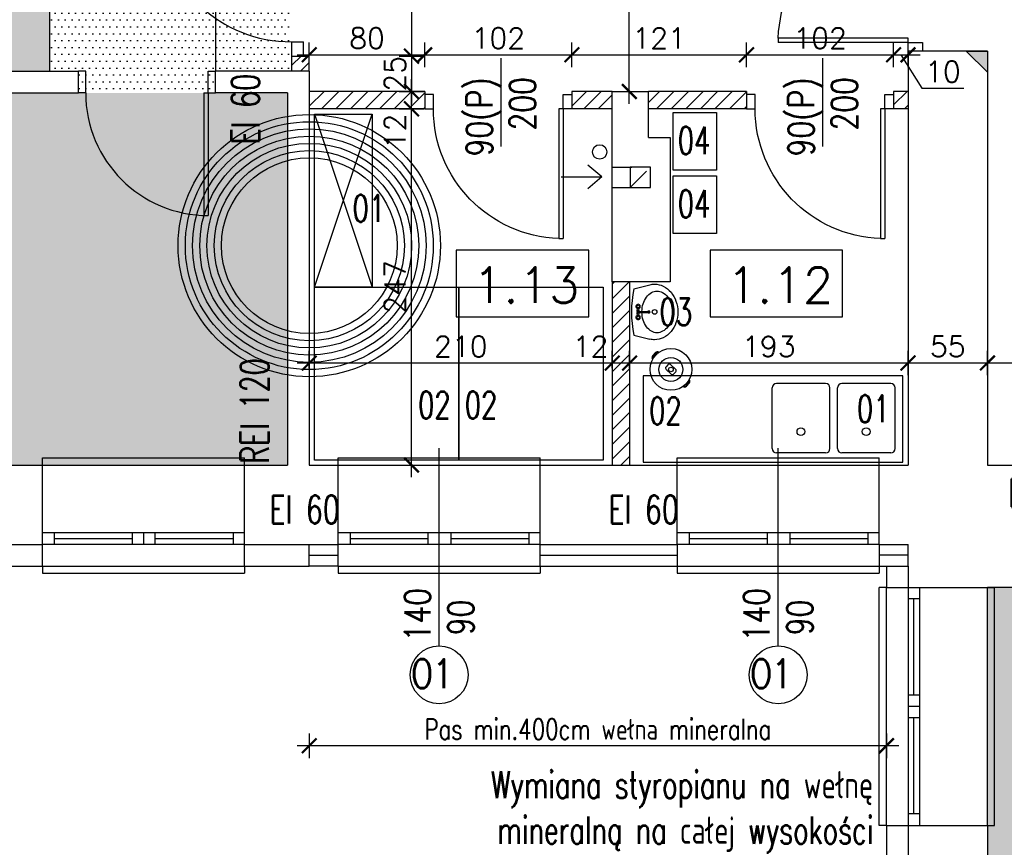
# Model space of a CAD drawing. Header units: millimetres. Extents: x 31969 to 285678, y -69766 to -1123.
# Tile 77 of 161: x 140257 to 140940, y -10870 to -10296. Entities that reach past the tile are written whole.
import ezdxf
from ezdxf.lldxf.tags import DXFTag

# ---------------------------------------------------------------- set-up
doc = ezdxf.new("R2010")
doc.units = ezdxf.units.MM
doc.linetypes.add('KRE_16_8', pattern=[24, 16, -8])
for name, color, linetype in [('a-izolacja 1', 3, 'Continuous'), ('a-opis 1', 3, 'Continuous'), ('a-opis 3', 15, 'Continuous'), ('a-opis stolarki 1', 3, 'Continuous'), ('a-opis stolarki 2', 1, 'Continuous'), ('a-opis technologii 2', 12, 'Continuous'), ('a-przekrój 1', 3, 'Continuous'), ('a-przekrój 2', 251, 'Continuous'), ('a-schody', 3, 'Continuous'), ('a-stolarka drzwiowa', 3, 'Continuous'), ('a-stolarka istniejąca', 3, 'Continuous'), ('a-stolarka okienna', 3, 'Continuous'), ('a-szkło', 4, 'Continuous'), ('a-szraf', 252, 'Continuous'), ('a-wentylacja', 3, 'Continuous'), ('a-wymiary', 11, 'Continuous'), ('a-wyposażenie', 84, 'Continuous'), ('a-ściany działowe projektowane', 5, 'Continuous'), ('a-ściany istniejące murowane', 6, 'Continuous')]:
    doc.layers.add(name, color=color, linetype=linetype)
doc.layers.add('a-pomocnicza', color=42, linetype='Continuous', plot=False)
doc.styles.add('MAREK', font='simplex.shx')
doc.styles.add('RS01507', font='romans.shx', dxfattribs={"width": 0.7, "height": 0.15})
doc.styles.add('WYMIAR', font='romans.shx', dxfattribs={"width": 0.8})
doc.linetypes.add('BATTING', pattern='A,0.0001,-0.1,[134,ltypeshp.shx,S=0.1,R=0,X=-0.1,Y=0],-0.2,[134,ltypeshp.shx,S=0.1,R=180,X=0.1,Y=0],-0.1', length=0.4001)
tags = doc.linetypes.add('DASHED', pattern=[0.75, 0.5, -0.25]).pattern_tags.tags
tags[6:7] = [DXFTag(74, 4), DXFTag(75, 0), DXFTag(340, '0'), DXFTag(46, 1.0), DXFTag(50, 0.0), DXFTag(44, 0.0), DXFTag(45, 0.0)]
tags[4:5] = [DXFTag(74, 4), DXFTag(75, 0), DXFTag(340, '0'), DXFTag(46, 1.0), DXFTag(50, 0.0), DXFTag(44, 0.0), DXFTag(45, 0.0)]
doc.dimstyles.new('MAREK', dxfattribs={"dimscale": 0.85, "dimtxt": 17, "dimasz": 12, "dimexe": 10, "dimexo": 0.625, "dimgap": 5, "dimtad": 1, "dimdec": 1, "dimdsep": 46, "dimtxsty": 'MAREK', "dimblk1": 'ARCHTICK', "dimblk2": 'ARCHTICK', "dimsah": 1, "dimcen": 2.5, "dimdle": 10, "dimadec": 0, "dimazin": 0, "dimtfac": 1, "dimtdec": 1, "dimtmove": 1, "dimatfit": 3, "dimldrblk": 'ARCHTICK', "dimfxl": 0, "dimtolj": 1, "dimtzin": 0, "dimarcsym": 0})
pattern_1 = [(0, (0, -3342.232), (2.38125, 4.7625), [0, -4.7625])]

# ---------------------------------------------------------------- blocks, each defined once
blk = doc.blocks.new('_ARCHTICK')
at = {"color": 0, "linetype": 'ByBlock', "const_width": 0.15}
blk.add_lwpolyline([(-0.5, -0.5), (0.5, 0.5)], dxfattribs=at)
blk = doc.blocks.new('*D118')
at = {"layer": 'a-wymiary', "color": 0, "lineweight": -2, "ltscale": 100}
for p, q in [((140928.07, -10542.86), (140928.07, -10525.86)), ((141986.07, -10542.86), (141986.07, -10525.86)), ((141994.57, -10534.36), (140919.57, -10534.36))]:
    blk.add_line(p, q, dxfattribs=at)
at = {"layer": 'DEFPOINTS', "color": 0, "ltscale": 100}
for p in [(140928.07, -10534.36), (140928.07, -10544.14), (141986.07, -10544.14)]:
    blk.add_point(p, dxfattribs=at)
at = {"layer": 'a-wymiary', "color": 0, "lineweight": -2, "ltscale": 100, "xscale": 10.2, "yscale": 10.2, "zscale": 10.2, "rotation": 180}
blk.add_blockref('_ARCHTICK', (140928.07, -10534.36), dxfattribs=at)
at = {"layer": 'a-wymiary', "color": 0, "lineweight": -2, "ltscale": 100, "xscale": 10.2, "yscale": 10.2, "zscale": 10.2}
blk.add_blockref('_ARCHTICK', (141986.07, -10534.36), dxfattribs=at)
at = {"layer": 'a-wymiary', "color": 0, "ltscale": 100, "insert": (141457.07, -10522.88), "char_height": 14.45, "attachment_point": 5, "style": 'MAREK'}
blk.add_mtext('\\A1;1058', dxfattribs=at)
blk = doc.blocks.new('A$C42BE72CD')
at = {"layer": 'a-stolarka drzwiowa'}
for p, q in [((6, 99.95), (0, 99.95)), ((6, 89.95), (6, 99.95)), ((96, 89.95), (96, 99.95)), ((96, 99.95), (102, 99.95)), ((0, 89.95), (6, 89.95)), ((6, 89.95), (9, 89.95)), ((6, 89.95), (6, 0)), ((9, 89.95), (9, 0)), ((102, 89.95), (96, 89.95)), ((9, 0), (6, 0))]:
    blk.add_line(p, q, dxfattribs=at)
at = {"layer": 'a-stolarka drzwiowa', "linetype": 'DASHED', "lineweight": 25, "ltscale": 20}
blk.add_arc((6, 89.95), 90, 271.91021, 0, dxfattribs=at)
blk = doc.blocks.new('*D140')
at = {"layer": 'a-wymiary', "color": 0, "lineweight": -2, "ltscale": 100}
for p, q in [((140873.07, -10542.86), (140873.07, -10525.86)), ((140928.07, -10542.86), (140928.07, -10525.86)), ((140936.57, -10534.36), (140864.57, -10534.36))]:
    blk.add_line(p, q, dxfattribs=at)
at = {"layer": 'DEFPOINTS', "color": 0, "ltscale": 100}
for p in [(140873.07, -10534.36), (140873.07, -10544.14), (140928.07, -10544.14)]:
    blk.add_point(p, dxfattribs=at)
at = {"layer": 'a-wymiary', "color": 0, "lineweight": -2, "ltscale": 100, "xscale": 10.2, "yscale": 10.2, "zscale": 10.2, "rotation": 180}
blk.add_blockref('_ARCHTICK', (140873.07, -10534.36), dxfattribs=at)
at = {"layer": 'a-wymiary', "color": 0, "lineweight": -2, "ltscale": 100, "xscale": 10.2, "yscale": 10.2, "zscale": 10.2}
blk.add_blockref('_ARCHTICK', (140928.07, -10534.36), dxfattribs=at)
at = {"layer": 'a-wymiary', "color": 0, "ltscale": 100, "insert": (140900.57, -10522.88), "char_height": 14.45, "attachment_point": 5, "style": 'MAREK'}
blk.add_mtext('\\A1;55', dxfattribs=at)
blk = doc.blocks.new('*D141')
at = {"layer": 'a-wymiary', "color": 0, "lineweight": -2, "ltscale": 100}
for p, q in [((140680.07, -10537.93), (140680.07, -10525.86)), ((140873.07, -10542.86), (140873.07, -10525.86)), ((140881.57, -10534.36), (140671.57, -10534.36))]:
    blk.add_line(p, q, dxfattribs=at)
at = {"layer": 'DEFPOINTS', "color": 0, "ltscale": 100}
for p in [(140680.07, -10534.36), (140680.07, -10538.46), (140873.07, -10544.14)]:
    blk.add_point(p, dxfattribs=at)
at = {"layer": 'a-wymiary', "color": 0, "lineweight": -2, "ltscale": 100, "xscale": 10.2, "yscale": 10.2, "zscale": 10.2, "rotation": 180}
blk.add_blockref('_ARCHTICK', (140680.07, -10534.36), dxfattribs=at)
at = {"layer": 'a-wymiary', "color": 0, "lineweight": -2, "ltscale": 100, "xscale": 10.2, "yscale": 10.2, "zscale": 10.2}
blk.add_blockref('_ARCHTICK', (140873.07, -10534.36), dxfattribs=at)
at = {"layer": 'a-wymiary', "color": 0, "ltscale": 100, "insert": (140776.57, -10522.88), "char_height": 14.45, "attachment_point": 5, "style": 'MAREK'}
blk.add_mtext('\\A1;193', dxfattribs=at)
blk = doc.blocks.new('*D142')
at = {"layer": 'a-wymiary', "color": 0, "lineweight": -2, "ltscale": 100}
for p, q in [((140668.07, -10537.93), (140668.07, -10525.86)), ((140680.07, -10537.93), (140680.07, -10525.86)), ((140688.57, -10534.36), (140659.57, -10534.36))]:
    blk.add_line(p, q, dxfattribs=at)
at = {"layer": 'DEFPOINTS', "color": 0, "ltscale": 100}
for p in [(140668.07, -10534.36), (140668.07, -10538.46), (140680.07, -10538.46)]:
    blk.add_point(p, dxfattribs=at)
at = {"layer": 'a-wymiary', "color": 0, "lineweight": -2, "ltscale": 100, "xscale": 10.2, "yscale": 10.2, "zscale": 10.2, "rotation": 180}
blk.add_blockref('_ARCHTICK', (140668.07, -10534.36), dxfattribs=at)
at = {"layer": 'a-wymiary', "color": 0, "lineweight": -2, "ltscale": 100, "xscale": 10.2, "yscale": 10.2, "zscale": 10.2}
blk.add_blockref('_ARCHTICK', (140680.07, -10534.36), dxfattribs=at)
at = {"layer": 'a-wymiary', "color": 0, "ltscale": 100, "insert": (140653.02, -10522.88), "char_height": 14.45, "attachment_point": 5, "style": 'MAREK'}
blk.add_mtext('\\A1;12', dxfattribs=at)
blk = doc.blocks.new('*D143')
at = {"layer": 'a-wymiary', "color": 0, "lineweight": -2, "ltscale": 100}
for p, q in [((140458.07, -10537.93), (140458.07, -10525.86)), ((140668.07, -10537.93), (140668.07, -10525.86)), ((140676.57, -10534.36), (140449.57, -10534.36))]:
    blk.add_line(p, q, dxfattribs=at)
at = {"layer": 'DEFPOINTS', "color": 0, "ltscale": 100}
for p in [(140458.07, -10534.36), (140458.07, -10538.46), (140668.07, -10538.46)]:
    blk.add_point(p, dxfattribs=at)
at = {"layer": 'a-wymiary', "color": 0, "lineweight": -2, "ltscale": 100, "xscale": 10.2, "yscale": 10.2, "zscale": 10.2, "rotation": 180}
blk.add_blockref('_ARCHTICK', (140458.07, -10534.36), dxfattribs=at)
at = {"layer": 'a-wymiary', "color": 0, "lineweight": -2, "ltscale": 100, "xscale": 10.2, "yscale": 10.2, "zscale": 10.2}
blk.add_blockref('_ARCHTICK', (140668.07, -10534.36), dxfattribs=at)
at = {"layer": 'a-wymiary', "color": 0, "ltscale": 100, "insert": (140563.07, -10522.88), "char_height": 14.45, "attachment_point": 5, "style": 'MAREK'}
blk.add_mtext('\\A1;210', dxfattribs=at)
blk = doc.blocks.new('*D155')
at = {"layer": 'a-wymiary', "color": 0, "lineweight": -2, "ltscale": 100}
for p, q in [((140528.93, -10613.6), (140528.93, -10349.6)), ((140520.43, -10358.1), (140537.43, -10358.1)), ((140520.43, -10605.1), (140537.43, -10605.1))]:
    blk.add_line(p, q, dxfattribs=at)
at = {"layer": 'DEFPOINTS', "color": 0, "ltscale": 100}
for p in [(140518.93, -10358.1), (140528.93, -10358.1), (140518.93, -10605.1)]:
    blk.add_point(p, dxfattribs=at)
at = {"layer": 'a-wymiary', "color": 0, "lineweight": -2, "ltscale": 100, "xscale": 10.2, "yscale": 10.2, "zscale": 10.2}
for p, rotation in [((140528.93, -10358.1), 90), ((140528.93, -10605.1), 270)]:
    blk.add_blockref('_ARCHTICK', p, dxfattribs=dict(at, rotation=rotation))
at = {"layer": 'a-wymiary', "color": 0, "ltscale": 100, "insert": (140517.46, -10481.6), "char_height": 14.45, "attachment_point": 5, "rotation": 90, "style": 'MAREK'}
blk.add_mtext('\\A1;247', dxfattribs=at)
blk = doc.blocks.new('*D156')
at = {"layer": 'a-wymiary', "color": 0, "lineweight": -2, "ltscale": 100}
for p, q in [((140528.93, -10366.6), (140528.93, -10337.6)), ((140521.87, -10346.1), (140537.43, -10346.1)), ((140520.43, -10358.1), (140537.43, -10358.1))]:
    blk.add_line(p, q, dxfattribs=at)
at = {"layer": 'DEFPOINTS', "color": 0, "ltscale": 100}
for p in [(140521.33, -10346.1), (140528.93, -10346.1), (140518.93, -10358.1)]:
    blk.add_point(p, dxfattribs=at)
at = {"layer": 'a-wymiary', "color": 0, "lineweight": -2, "ltscale": 100, "xscale": 10.2, "yscale": 10.2, "zscale": 10.2}
for p, rotation in [((140528.93, -10346.1), 90), ((140528.93, -10358.1), 270)]:
    blk.add_blockref('_ARCHTICK', p, dxfattribs=dict(at, rotation=rotation))
at = {"layer": 'a-wymiary', "color": 0, "ltscale": 100, "insert": (140517.46, -10373.8), "char_height": 14.45, "attachment_point": 5, "rotation": 90, "style": 'MAREK'}
blk.add_mtext('\\A1;12', dxfattribs=at)
blk = doc.blocks.new('*D157')
at = {"layer": 'a-wymiary', "color": 0, "lineweight": -2, "ltscale": 100}
for p, q in [((140679.86, -10354.6), (140679.86, -10192.6)), ((140671.36, -10201.1), (140688.36, -10201.1)), ((140672.79, -10346.1), (140688.36, -10346.1))]:
    blk.add_line(p, q, dxfattribs=at)
at = {"layer": 'DEFPOINTS', "color": 0, "ltscale": 100}
for p in [(140663.14, -10201.1), (140679.86, -10201.1), (140672.26, -10346.1)]:
    blk.add_point(p, dxfattribs=at)
at = {"layer": 'a-wymiary', "color": 0, "lineweight": -2, "ltscale": 100, "xscale": 10.2, "yscale": 10.2, "zscale": 10.2}
for p, rotation in [((140679.86, -10201.1), 90), ((140679.86, -10346.1), 270)]:
    blk.add_blockref('_ARCHTICK', p, dxfattribs=dict(at, rotation=rotation))
at = {"layer": 'a-wymiary', "color": 0, "ltscale": 100, "insert": (140668.38, -10273.6), "char_height": 14.45, "attachment_point": 5, "rotation": 90, "style": 'MAREK'}
blk.add_mtext('\\A1;145', dxfattribs=at)
blk = doc.blocks.new('*D161')
at = {"layer": 'a-wymiary', "color": 0, "lineweight": -2, "ltscale": 100}
for p, q in [((140458.07, -10791.22), (140458.07, -10808.22)), ((140858.07, -10791.22), (140858.07, -10808.22)), ((140866.57, -10799.72), (140449.57, -10799.72))]:
    blk.add_line(p, q, dxfattribs=at)
at = {"layer": 'DEFPOINTS', "color": 0, "ltscale": 100}
for p in [(140458.07, -10779.77), (140858.07, -10779.77), (140458.07, -10799.72)]:
    blk.add_point(p, dxfattribs=at)
at = {"layer": 'a-wymiary', "color": 0, "lineweight": -2, "ltscale": 100, "xscale": 10.2, "yscale": 10.2, "zscale": 10.2, "rotation": 180}
blk.add_blockref('_ARCHTICK', (140458.07, -10799.72), dxfattribs=at)
at = {"layer": 'a-wymiary', "color": 0, "lineweight": -2, "ltscale": 100, "xscale": 10.2, "yscale": 10.2, "zscale": 10.2}
blk.add_blockref('_ARCHTICK', (140858.07, -10799.72), dxfattribs=at)
at = {"layer": 'a-wymiary', "color": 0, "ltscale": 100, "insert": (140658.07, -10788.24), "char_height": 14.45, "attachment_point": 5, "style": 'MAREK'}
blk.add_mtext('\\A1;{\\W0.75;Pas min.400cm wełna mineralna}', dxfattribs=at)
blk = doc.blocks.new('*D174')
at = {"layer": 'a-wymiary', "color": 0, "lineweight": -2, "ltscale": 100}
for p, q in [((140458.07, -10329.16), (140458.07, -10312.16)), ((140538.07, -10329.16), (140538.07, -10312.16)), ((140449.57, -10320.66), (140546.57, -10320.66))]:
    blk.add_line(p, q, dxfattribs=at)
at = {"layer": 'DEFPOINTS', "color": 0, "ltscale": 100}
for p in [(140538.07, -10320.66), (140458.07, -10352.39), (140538.07, -10352.39)]:
    blk.add_point(p, dxfattribs=at)
at = {"layer": 'a-wymiary', "color": 0, "lineweight": -2, "ltscale": 100, "xscale": 10.2, "yscale": 10.2, "zscale": 10.2, "rotation": 180}
blk.add_blockref('_ARCHTICK', (140458.07, -10320.66), dxfattribs=at)
at = {"layer": 'a-wymiary', "color": 0, "lineweight": -2, "ltscale": 100, "xscale": 10.2, "yscale": 10.2, "zscale": 10.2}
blk.add_blockref('_ARCHTICK', (140538.07, -10320.66), dxfattribs=at)
at = {"layer": 'a-wymiary', "color": 0, "ltscale": 100, "insert": (140498.07, -10309.18), "char_height": 14.45, "attachment_point": 5, "style": 'MAREK'}
blk.add_mtext('\\A1;80', dxfattribs=at)
blk = doc.blocks.new('*D175')
at = {"layer": 'a-wymiary', "color": 0, "lineweight": -2, "ltscale": 100}
for p, q in [((140538.07, -10329.16), (140538.07, -10312.16)), ((140640.07, -10329.16), (140640.07, -10312.16)), ((140529.57, -10320.66), (140648.57, -10320.66))]:
    blk.add_line(p, q, dxfattribs=at)
at = {"layer": 'DEFPOINTS', "color": 0, "ltscale": 100}
for p in [(140640.07, -10320.66), (140538.07, -10352.39), (140640.07, -10352.39)]:
    blk.add_point(p, dxfattribs=at)
at = {"layer": 'a-wymiary', "color": 0, "lineweight": -2, "ltscale": 100, "xscale": 10.2, "yscale": 10.2, "zscale": 10.2, "rotation": 180}
blk.add_blockref('_ARCHTICK', (140538.07, -10320.66), dxfattribs=at)
at = {"layer": 'a-wymiary', "color": 0, "lineweight": -2, "ltscale": 100, "xscale": 10.2, "yscale": 10.2, "zscale": 10.2}
blk.add_blockref('_ARCHTICK', (140640.07, -10320.66), dxfattribs=at)
at = {"layer": 'a-wymiary', "color": 0, "ltscale": 100, "insert": (140589.07, -10309.18), "char_height": 14.45, "attachment_point": 5, "style": 'MAREK'}
blk.add_mtext('\\A1;102', dxfattribs=at)
blk = doc.blocks.new('*D176')
at = {"layer": 'a-wymiary', "color": 0, "lineweight": -2, "ltscale": 100}
for p, q in [((140640.07, -10329.16), (140640.07, -10312.16)), ((140761.07, -10329.16), (140761.07, -10312.16)), ((140631.57, -10320.66), (140769.57, -10320.66))]:
    blk.add_line(p, q, dxfattribs=at)
at = {"layer": 'DEFPOINTS', "color": 0, "ltscale": 100}
for p in [(140761.07, -10320.66), (140640.07, -10352.39), (140761.07, -10352.62)]:
    blk.add_point(p, dxfattribs=at)
at = {"layer": 'a-wymiary', "color": 0, "lineweight": -2, "ltscale": 100, "xscale": 10.2, "yscale": 10.2, "zscale": 10.2, "rotation": 180}
blk.add_blockref('_ARCHTICK', (140640.07, -10320.66), dxfattribs=at)
at = {"layer": 'a-wymiary', "color": 0, "lineweight": -2, "ltscale": 100, "xscale": 10.2, "yscale": 10.2, "zscale": 10.2}
blk.add_blockref('_ARCHTICK', (140761.07, -10320.66), dxfattribs=at)
at = {"layer": 'a-wymiary', "color": 0, "ltscale": 100, "insert": (140700.57, -10309.18), "char_height": 14.45, "attachment_point": 5, "style": 'MAREK'}
blk.add_mtext('\\A1;121', dxfattribs=at)
blk = doc.blocks.new('*D177')
at = {"layer": 'a-wymiary', "color": 0, "lineweight": -2, "ltscale": 100}
for p, q in [((140761.07, -10329.16), (140761.07, -10312.16)), ((140863.07, -10329.16), (140863.07, -10312.16)), ((140752.57, -10320.66), (140871.57, -10320.66))]:
    blk.add_line(p, q, dxfattribs=at)
at = {"layer": 'DEFPOINTS', "color": 0, "ltscale": 100}
for p in [(140863.07, -10320.66), (140863.07, -10352.39), (140761.07, -10352.62)]:
    blk.add_point(p, dxfattribs=at)
at = {"layer": 'a-wymiary', "color": 0, "lineweight": -2, "ltscale": 100, "xscale": 10.2, "yscale": 10.2, "zscale": 10.2, "rotation": 180}
blk.add_blockref('_ARCHTICK', (140761.07, -10320.66), dxfattribs=at)
at = {"layer": 'a-wymiary', "color": 0, "lineweight": -2, "ltscale": 100, "xscale": 10.2, "yscale": 10.2, "zscale": 10.2}
blk.add_blockref('_ARCHTICK', (140863.07, -10320.66), dxfattribs=at)
at = {"layer": 'a-wymiary', "color": 0, "ltscale": 100, "insert": (140812.07, -10309.18), "char_height": 14.45, "attachment_point": 5, "style": 'MAREK'}
blk.add_mtext('\\A1;102', dxfattribs=at)
blk = doc.blocks.new('*D178')
at = {"layer": 'a-wymiary', "color": 0, "lineweight": -2, "ltscale": 100}
for p, q in [((140863.07, -10329.16), (140863.07, -10312.16)), ((140873.07, -10329.16), (140873.07, -10312.16)), ((140854.57, -10320.66), (140881.57, -10320.66)), ((140868.07, -10320.66), (140882.64, -10343.89)), ((140882.64, -10343.89), (140911.79, -10343.89))]:
    blk.add_line(p, q, dxfattribs=at)
at = {"layer": 'DEFPOINTS', "color": 0, "ltscale": 100}
for p in [(140873.07, -10320.66), (140863.07, -10352.39), (140873.07, -10352.39)]:
    blk.add_point(p, dxfattribs=at)
at = {"layer": 'a-wymiary', "color": 0, "lineweight": -2, "ltscale": 100, "xscale": 10.2, "yscale": 10.2, "zscale": 10.2, "rotation": 180}
blk.add_blockref('_ARCHTICK', (140863.07, -10320.66), dxfattribs=at)
at = {"layer": 'a-wymiary', "color": 0, "lineweight": -2, "ltscale": 100, "xscale": 10.2, "yscale": 10.2, "zscale": 10.2}
blk.add_blockref('_ARCHTICK', (140873.07, -10320.66), dxfattribs=at)
at = {"layer": 'a-wymiary', "color": 0, "ltscale": 100, "insert": (140897.21, -10332.42), "char_height": 14.45, "attachment_point": 5, "style": 'MAREK'}
blk.add_mtext('\\A1;10', dxfattribs=at)
blk = doc.blocks.new('*D1207')
at = {"layer": 'a-wymiary', "color": 0, "lineweight": -2, "ltscale": 100}
for p, q in [((140528.93, -10203.1), (140528.93, -10330.1)), ((140520.43, -10211.6), (140537.43, -10211.6)), ((140520.43, -10321.6), (140537.43, -10321.6))]:
    blk.add_line(p, q, dxfattribs=at)
at = {"layer": 'DEFPOINTS', "color": 0, "ltscale": 100}
for p in [(140458.07, -10211.6), (140458.07, -10321.6), (140528.93, -10321.6)]:
    blk.add_point(p, dxfattribs=at)
at = {"layer": 'a-wymiary', "color": 0, "lineweight": -2, "ltscale": 100, "xscale": 10.2, "yscale": 10.2, "zscale": 10.2}
for p, rotation in [((140528.93, -10211.6), 90), ((140528.93, -10321.6), 270)]:
    blk.add_blockref('_ARCHTICK', p, dxfattribs=dict(at, rotation=rotation))
at = {"layer": 'a-wymiary', "color": 0, "ltscale": 100, "insert": (140517.46, -10266.6), "char_height": 14.45, "attachment_point": 5, "rotation": 90, "style": 'MAREK'}
blk.add_mtext('\\A1;110', dxfattribs=at)
blk = doc.blocks.new('*D1208')
at = {"layer": 'a-wymiary', "color": 0, "lineweight": -2, "ltscale": 100}
for p, q in [((140528.93, -10313.1), (140528.93, -10354.6)), ((140520.43, -10321.6), (140537.43, -10321.6)), ((140520.43, -10346.1), (140537.43, -10346.1))]:
    blk.add_line(p, q, dxfattribs=at)
at = {"layer": 'DEFPOINTS', "color": 0, "ltscale": 100}
for p in [(140458.07, -10321.6), (140458.07, -10346.1), (140528.93, -10346.1)]:
    blk.add_point(p, dxfattribs=at)
at = {"layer": 'a-wymiary', "color": 0, "lineweight": -2, "ltscale": 100, "xscale": 10.2, "yscale": 10.2, "zscale": 10.2}
for p, rotation in [((140528.93, -10321.6), 90), ((140528.93, -10346.1), 270)]:
    blk.add_blockref('_ARCHTICK', p, dxfattribs=dict(at, rotation=rotation))
at = {"layer": 'a-wymiary', "color": 0, "ltscale": 100, "insert": (140517.46, -10333.85), "char_height": 14.45, "attachment_point": 5, "rotation": 90, "style": 'MAREK'}
blk.add_mtext('\\A1;25', dxfattribs=at)

msp = doc.modelspace()

# ---------------------------------------------------------------- hatches: boundary and pattern name
at = {"layer": 'a-opis 1', "ltscale": 100}
h = msp.add_hatch(color=256, dxfattribs=at)
h.dxf.hatch_style = 1
h.paths.add_polyline_path([(140913.35, -10318.1), (140928.07, -10318.1), (140928.07, -10332.82), (140922.55, -10327.3), (140922.55, -10323.62), (140918.87, -10323.62)])
h.paths.add_polyline_path([(140918.87, -10323.62), (140922.55, -10323.62), (140922.55, -10327.3)], flags=17)
at = {"layer": 'a-przekrój 2', "ltscale": 0.1}
h = msp.add_hatch(dxfattribs=at)
h.set_pattern_fill('LINE', color=256, scale=2.25, angle=45)
h.paths.add_polyline_path([(140458.07, -10201.1), (140446.07, -10201.1), (140446.07, -10211.6), (140454.07, -10211.6), (140458.07, -10211.6)])
h.paths.add_polyline_path([(140458.07, -10321.6), (140446.07, -10321.6), (140446.07, -10332.1), (140458.07, -10332.1)])
h = msp.add_hatch(dxfattribs=at)
h.set_pattern_fill('LINE', color=256, scale=2.25, angle=45)
h.paths.add_polyline_path([(140680.07, -10478.1), (140668.07, -10478.1), (140668.07, -10605.1), (140680.07, -10605.1)])
h.paths.add_polyline_path([(140761.07, -10346.1), (140693.07, -10346.1), (140693.07, -10358.1), (140761.07, -10358.1)])
h.paths.add_polyline_path([(140873.07, -10346.1), (140863.07, -10346.1), (140863.07, -10358.1), (140873.07, -10358.1)])
h.paths.add_polyline_path([(140668.07, -10346.1), (140640.07, -10346.1), (140640.07, -10358.1), (140668.07, -10358.1)])
h.paths.add_polyline_path([(140538.07, -10346.1), (140458.07, -10346.1), (140458.07, -10358.1), (140538.07, -10358.1)])
at = {"layer": 'a-szraf', "ltscale": 30}
h = msp.add_hatch(dxfattribs=at)
h.set_pattern_fill('DOTS', color=256, scale=3)
h.set_pattern_definition(pattern_1)
h.paths.add_polyline_path([(140443.07, -10347.1), (140213.07, -10347.1), (140213.07, -10605.1), (140443.07, -10605.1)])
h.paths.add_polyline_path([(140278.07, -10201.1), (140213.07, -10201.1), (140213.07, -10332.1), (140278.07, -10332.1)])
h.paths.add_polyline_path([(140663.07, -9604.1), (140213.07, -9604.1), (140213.07, -10157.1), (140663.07, -10157.1)])
h = msp.add_hatch(dxfattribs=at)
h.set_pattern_fill('DOTS', color=256, scale=3)
h.paths.add_polyline_path([(140393.07, -10332.1), (140298.07, -10332.1), (140298.07, -10347.1), (140393.07, -10347.1)])
h.paths.add_polyline_path([(140446.07, -10201.1), (140278.07, -10201.1), (140278.07, -10332.1), (140446.07, -10332.1)])
h = msp.add_hatch(dxfattribs=at)
h.set_pattern_fill('DOTS', color=256, scale=3)
h.set_pattern_definition(pattern_1)
h.paths.add_polyline_path([(141743.07, -11094.1), (141181.07, -11094.1), (141181.07, -11332.6), (141743.07, -11332.6)])
h.paths.add_polyline_path([(141743.07, -10690.1), (140928.07, -10690.1), (140928.07, -11070.1), (141146.07, -11070.1), (141743.07, -11070.1)])
h.paths.add_polyline_path([(141146.07, -11070.1), (140928.07, -11070.1), (140928.07, -11332.6), (141146.07, -11332.6)])

# ---------------------------------------------------------------- linework, layer by layer
at = {"layer": 'a-izolacja 1'}
for p, q in [((140213.07, -10660.1), (140273.07, -10660.1)), ((140413.07, -10660.1), (140458.07, -10660.1)), ((140618.07, -10675.1), (140618.07, -10660.1)), ((140713.07, -10660.1), (140713.07, -10675.1)), ((140853.07, -10660.1), (140853.07, -10675.1)), ((140478.07, -10675.1), (140458.07, -10675.1)), ((140618.07, -10675.1), (140713.07, -10675.1)), ((140873.07, -10675.1), (140873.07, -10690.1)), ((140873.07, -10855.1), (140873.07, -10910.1))]:
    msp.add_line(p, q, dxfattribs=at)
at = {"layer": 'a-opis 1', "ltscale": 100}
for p, q in [((140928.07, -10332.82), (140913.35, -10318.1)), ((140913.35, -10318.1), (140928.07, -10318.1)), ((140928.07, -10318.1), (140928.07, -10332.82))]:
    msp.add_line(p, q, dxfattribs=at)
at = {"layer": 'a-opis 3'}
for points in [[(140651.84, -10456.2), (140559.93, -10456.2), (140559.93, -10502.44), (140651.84, -10502.44)], [(140827.73, -10456.2), (140735.81, -10456.2), (140735.81, -10502.44), (140827.73, -10502.44)]]:
    msp.add_lwpolyline(points, close=True, dxfattribs=at)
at = {"layer": 'a-opis stolarki 1'}
for p, q in [((140591.07, -10384.23), (140591.07, -10322.94)), ((140814.07, -10384.23), (140814.07, -10322.94))]:
    msp.add_line(p, q, dxfattribs=at)
at = {"layer": 'a-opis stolarki 2'}
for p, q in [((140548.07, -10730.53), (140548.07, -10593.4)), ((140783.07, -10730.53), (140783.07, -10593.4))]:
    msp.add_line(p, q, dxfattribs=at)
for centre in [(140548.07, -10750.57), (140783.07, -10750.57)]:
    msp.add_circle(centre, 20.05, dxfattribs=at)
at = {"layer": 'a-pomocnicza', "ltscale": 100}
for radius in [90.92, 85.92, 80.92, 75.92, 70.92, 65.92, 60.92]:
    msp.add_circle((140458.07, -10452.98), radius, dxfattribs=at)
at = {"layer": 'a-przekrój 1', "ltscale": 100}
msp.add_circle((140659.32, -10388.02), 5, dxfattribs=at)
at = {"layer": 'a-przekrój 2', "linetype": 'BATTING', "ltscale": 15}
for p, q in [((140458.07, -10667.6), (140478.07, -10667.6)), ((140618.07, -10667.6), (140713.07, -10667.6)), ((140873.07, -10667.6), (140853.07, -10667.6))]:
    msp.add_line(p, q, dxfattribs=at)
at = {"layer": 'a-schody'}
for p, q in [((140278.07, -10201.1), (140278.07, -10332.1)), ((140393.07, -10201.1), (140393.07, -10332.1))]:
    msp.add_line(p, q, dxfattribs=at)
at = {"layer": 'a-stolarka drzwiowa'}
for p, q in [((140446.07, -10321.6), (140446.07, -10311.6)), ((140446.07, -10311.6), (140454.07, -10311.6)), ((140454.07, -10321.6), (140454.07, -10311.6)), ((140446.07, -10321.6), (140454.07, -10321.6))]:
    msp.add_line(p, q, dxfattribs=at)
at = {"layer": 'a-stolarka drzwiowa', "linetype": 'DASHED', "lineweight": 25, "ltscale": 20}
msp.add_arc((140445.07, -10220.6), 91, 182.51931, 270.52078, dxfattribs=at)
at = {"layer": 'a-stolarka istniejąca', "ltscale": 40}
for p, q in [((140303.07, -10332.1), (140298.07, -10332.1)), ((140303.07, -10347.1), (140303.07, -10332.1)), ((140388.07, -10332.1), (140393.07, -10332.1)), ((140388.07, -10347.1), (140388.07, -10332.1)), ((140388.07, -10332.1), (140393.07, -10332.1)), ((140303.07, -10347.1), (140298.07, -10347.1)), ((140385.07, -10347.1), (140385.07, -10432.04)), ((140385.07, -10347.1), (140388.07, -10347.1)), ((140388.07, -10347.1), (140388.07, -10432.1)), ((140388.07, -10347.1), (140393.07, -10347.1))]:
    msp.add_line(p, q, dxfattribs=at)
msp.add_arc((140388.07, -10347.1), 85, 180, 270, dxfattribs=at)
at = {"layer": 'a-stolarka okienna', "ltscale": 40}
for p, q in [((140273.07, -10605.1), (140273.07, -10600.1)), ((140273.07, -10600.1), (140413.07, -10600.1)), ((140413.07, -10605.1), (140413.07, -10600.1)), ((140478.07, -10605.1), (140478.07, -10600.1)), ((140478.07, -10600.1), (140618.07, -10600.1)), ((140618.07, -10605.1), (140618.07, -10600.1)), ((140713.07, -10605.1), (140713.07, -10600.1)), ((140713.07, -10600.1), (140853.07, -10600.1)), ((140853.07, -10605.1), (140853.07, -10600.1)), ((140273.07, -10675.1), (140273.07, -10680.1)), ((140273.07, -10680.1), (140413.07, -10680.1)), ((140413.07, -10675.1), (140413.07, -10680.1)), ((140478.07, -10675.1), (140478.07, -10680.1)), ((140478.07, -10680.1), (140618.07, -10680.1)), ((140618.07, -10675.1), (140618.07, -10680.1)), ((140713.07, -10675.1), (140713.07, -10680.1)), ((140713.07, -10680.1), (140853.07, -10680.1)), ((140853.07, -10675.1), (140853.07, -10680.1)), ((140858.07, -10690.1), (140853.07, -10690.1)), ((140853.07, -10855.1), (140853.07, -10690.1)), ((140928.07, -10690.1), (140933.07, -10690.1)), ((140933.07, -10855.1), (140933.07, -10690.1)), ((140858.07, -10855.1), (140853.07, -10855.1)), ((140928.07, -10855.1), (140933.07, -10855.1))]:
    msp.add_line(p, q, dxfattribs=at)
at = {"layer": 'a-stolarka okienna', "linetype": 'DASHED', "lineweight": 25, "ltscale": 20}
for p, q in [((140273.07, -10605.1), (140413.07, -10605.1)), ((140478.07, -10605.1), (140618.07, -10605.1)), ((140713.07, -10605.1), (140853.07, -10605.1)), ((140273.07, -10675.1), (140413.07, -10675.1)), ((140478.07, -10675.1), (140618.07, -10675.1)), ((140713.07, -10675.1), (140853.07, -10675.1)), ((140858.07, -10855.1), (140858.07, -10690.1)), ((140928.07, -10855.1), (140928.07, -10690.1))]:
    msp.add_line(p, q, dxfattribs=at)
at = {"layer": 'a-stolarka okienna'}
for p, q in [((140413.07, -10652.1), (140273.3, -10652.1)), ((140281.3, -10652.1), (140281.3, -10660.1)), ((140335.3, -10652.1), (140335.3, -10660.1)), ((140343.18, -10652.1), (140343.18, -10660.1)), ((140351.07, -10652.1), (140351.07, -10660.1)), ((140405.3, -10652.1), (140405.3, -10660.1)), ((140618.07, -10652.1), (140478.3, -10652.1)), ((140486.3, -10652.1), (140486.3, -10660.1)), ((140540.3, -10652.1), (140540.3, -10660.1)), ((140556.07, -10652.1), (140556.07, -10660.1)), ((140610.3, -10652.1), (140610.3, -10660.1)), ((140853.07, -10652.1), (140713.3, -10652.1)), ((140721.3, -10652.1), (140721.3, -10660.1)), ((140775.3, -10652.1), (140775.3, -10660.1)), ((140791.07, -10652.1), (140791.07, -10660.1)), ((140845.3, -10652.1), (140845.3, -10660.1)), ((140413.07, -10660.1), (140273.07, -10660.1)), ((140618.07, -10660.1), (140478.07, -10660.1)), ((140853.07, -10660.1), (140713.07, -10660.1)), ((140873.07, -10690.1), (140873.07, -10855.1)), ((140881.07, -10690.1), (140881.07, -10854.87)), ((140881.07, -10697.87), (140873.07, -10697.87)), ((140881.07, -10764.71), (140873.07, -10764.71)), ((140881.07, -10772.6), (140873.07, -10772.6)), ((140881.07, -10780.37), (140873.07, -10780.37)), ((140881.07, -10846.87), (140873.07, -10846.87))]:
    msp.add_line(p, q, dxfattribs=at)
at = {"layer": 'a-szkło', "ltscale": 2}
for p, q in [((140281.3, -10656.1), (140335.3, -10656.1)), ((140351.07, -10656.1), (140405.3, -10656.1)), ((140486.3, -10656.1), (140540.3, -10656.1)), ((140556.07, -10656.1), (140610.3, -10656.1)), ((140721.3, -10656.1), (140775.3, -10656.1)), ((140791.07, -10656.1), (140845.3, -10656.1)), ((140877.07, -10764.71), (140877.07, -10697.87)), ((140877.07, -10846.87), (140877.07, -10780.37))]:
    msp.add_line(p, q, dxfattribs=at)
at = {"layer": 'a-wentylacja', "linetype": 'DASHED', "ltscale": 0.009}
for p, q in [((140660.83, -10405.37), (140651.08, -10397.22)), ((140632.71, -10405.37), (140660.83, -10405.37)), ((140660.83, -10405.37), (140651.08, -10413.52))]:
    msp.add_line(p, q, dxfattribs=at)
at = {"layer": 'a-wentylacja', "linetype": 'KRE_16_8'}
for p, q in [((140668.07, -10398.6), (140681.58, -10398.6)), ((140680.57, -10412.6), (140694.57, -10398.6)), ((140668.07, -10412.6), (140681.58, -10412.6))]:
    msp.add_line(p, q, dxfattribs=at)
msp.add_lwpolyline([(140680.57, -10412.6), (140694.57, -10412.6), (140694.57, -10398.6), (140680.57, -10398.6)], close=True, dxfattribs=at)
at = {"layer": 'a-wyposażenie'}
for p, q in [((140461.65, -10481.82), (140501.65, -10361.82)), ((140461.65, -10361.82), (140501.65, -10481.82)), ((140682.97, -10482.9), (140694.14, -10480.1)), ((140685.36, -10498.53), (140685.55, -10496.08)), ((140685.55, -10501.84), (140685.36, -10499.39)), ((140685.99, -10498.53), (140693.17, -10498.53)), ((140685.99, -10499.39), (140693.17, -10499.39)), ((140686.61, -10498.53), (140686.43, -10496.08)), ((140686.43, -10501.84), (140686.61, -10499.39)), ((140693.17, -10498.33), (140693.61, -10498.33)), ((140693.17, -10499.59), (140693.61, -10499.59)), ((140682.97, -10515.01), (140694.14, -10517.82)), ((140695.94, -10529.4), (140698.02, -10527.1)), ((140696.35, -10529.77), (140698.42, -10527.46)), ((140706.57, -10535.53), (140705.3, -10536.94)), ((140711.97, -10538.59), (140708.45, -10535.43)), ((140705.4, -10538.82), (140708.91, -10541.98)), ((140710.79, -10541.89), (140712.06, -10540.47)), ((140718.99, -10550.15), (140721.07, -10547.84)), ((140719.4, -10550.52), (140721.47, -10548.21)), ((140815.95, -10548.62), (140781.95, -10548.62)), ((140861.19, -10548.62), (140827.19, -10548.62)), ((140778.95, -10593.71), (140778.95, -10551.62)), ((140818.95, -10593.71), (140818.95, -10551.62)), ((140824.19, -10593.71), (140824.19, -10551.62)), ((140864.19, -10593.71), (140864.19, -10551.62)), ((140815.95, -10596.71), (140781.95, -10596.71)), ((140861.19, -10596.71), (140827.19, -10596.71))]:
    msp.add_line(p, q, dxfattribs=at)
for points in [[(140461.65, -10481.82), (140461.65, -10361.82), (140501.65, -10361.82), (140501.65, -10481.82)], [(140710.3, -10400.68), (140710.3, -10360.68), (140740.3, -10360.68), (140740.3, -10400.68)], [(140710.3, -10444.54), (140710.3, -10404.54), (140740.3, -10404.54), (140740.3, -10444.54)], [(140461.65, -10601.82), (140461.65, -10481.82), (140561.65, -10481.82), (140561.65, -10601.82)], [(140561.65, -10601.82), (140561.65, -10481.82), (140661.65, -10481.82), (140661.65, -10601.82)], [(140869.44, -10603.15), (140869.44, -10543.15), (140689.44, -10543.15), (140689.44, -10603.15)]]:
    msp.add_lwpolyline(points, close=True, dxfattribs=at)
for points in [[(140697.42, -10479.69, -0.115836), (140703.41, -10481.1, -0.104065), (140708.77, -10485.34, -0.09084), (140712.21, -10491.43, -0.083285), (140713.47, -10498.96, -0.083285), (140712.21, -10506.48, -0.09084), (140708.77, -10512.58, -0.104065), (140703.41, -10516.81, -0.115836), (140697.42, -10518.22, -0.061594), (140694.14, -10517.82, -0.104065)], [(140694.14, -10480.1, -0.061594), (140697.42, -10479.69, -0.115836)], [(140688.61, -10498.53, -0.067885), (140689.45, -10493.25, -0.084294), (140691.69, -10488.74, -0.106458), (140695.28, -10485.53, -0.130058), (140699.12, -10484.51, -0.130058), (140702.96, -10485.53, -0.106458), (140706.56, -10488.74, -0.084294), (140708.8, -10493.25, -0.073345), (140709.64, -10498.96, -0.073345), (140708.8, -10504.67, -0.084294), (140706.56, -10509.17, -0.106458), (140702.96, -10512.39, -0.130058), (140699.12, -10513.41, -0.130058), (140695.28, -10512.39, -0.106458), (140691.69, -10509.17, -0.084294), (140689.45, -10504.67, -0.067885), (140688.61, -10499.39, -0.067885)], [(140692.73, -10499.39, 0.009141), (140692.75, -10499.4, 0.100796), (140692.94, -10499.54, 0.104546), (140693.17, -10499.59, 0.104546), (140693.39, -10499.54, 0.100796), (140693.59, -10499.4, 0.095911), (140693.71, -10499.2, 0.09272), (140693.76, -10498.96, 0.09272), (140693.71, -10498.71, 0.095911), (140693.59, -10498.51, 0.100796), (140693.39, -10498.37, 0.104546), (140693.17, -10498.33, 0.104546), (140692.94, -10498.37, 0.100796), (140692.75, -10498.51, 0.009141), (140692.73, -10498.53, 0.09272)], [(140693.17, -10499.39, 0.104546), (140693.31, -10499.36, 0.100796), (140693.44, -10499.27, 0.095911), (140693.53, -10499.13, 0.09272), (140693.56, -10498.96, 0.09272), (140693.53, -10498.79, 0.095911), (140693.44, -10498.65, 0.100796), (140693.31, -10498.56, 0.104546), (140693.17, -10498.53, 0.104546)], [(140693.61, -10499.59, 0.104546), (140693.84, -10499.54, 0.100796), (140694.03, -10499.4, 0.095911), (140694.16, -10499.2, 0.09272), (140694.21, -10498.96, 0.09272), (140694.16, -10498.71, 0.095911), (140694.03, -10498.51, 0.100796), (140693.84, -10498.37, 0.104546), (140693.61, -10498.33, 0.104546)]]:
    msp.add_lwpolyline(points, format="xyb", dxfattribs=at)
for centre, radius in [((140685.99, -10495.17), 1.01), ((140685.99, -10502.75), 1.01), ((140697.39, -10498.96), 1.61), ((140708.71, -10538.81), 14.47), ((140708.71, -10538.81), 8.3), ((140708.71, -10538.81), 1.58), ((140798.8, -10581.95), 2.7), ((140844.05, -10581.95), 2.7)]:
    msp.add_circle(centre, radius, dxfattribs=at)
for centre, radius, start, end in [((140762.43, -10498.96), 81.07, 168.57881, 191.42119), ((140685.99, -10495.17), 1.52, 288.47955, 251.52045), ((140685.99, -10502.75), 1.52, 108.47955, 71.52045), ((140685.99, -10498.96), 0.758, 34.51811, 325.48189), ((140685.99, -10498.96), 0.43, 90, 270), ((140697.24, -10530.51), 1.71, 139.61361, 226.65559), ((140697.34, -10530.66), 1.33, 138.0125, 215.54444), ((140699.26, -10528.28), 1.71, 49.3694, 136.41139), ((140699.41, -10528.35), 1.33, 60.48055, 138.0125), ((140707.56, -10536.42), 1.33, 48.0125, 138.0125), ((140706.29, -10537.83), 1.33, 138.0125, 228.0125), ((140709.8, -10541), 1.33, 228.0125, 318.0125), ((140711.07, -10539.58), 1.33, 318.0125, 48.0125), ((140718, -10549.26), 1.33, 240.48055, 318.0125), ((140720.08, -10546.95), 1.33, 318.0125, 35.54444), ((140720.17, -10547.1), 1.71, 319.61361, 46.65559), ((140781.95, -10551.62), 3, 90, 180), ((140815.95, -10551.62), 3, 0, 90), ((140827.19, -10551.62), 3, 90, 180), ((140861.19, -10551.62), 3, 0, 90), ((140718.16, -10549.34), 1.71, 229.3694, 316.41139), ((140781.95, -10593.71), 3, 180, 270), ((140815.95, -10593.71), 3, 270, 0), ((140827.19, -10593.71), 3, 180, 270), ((140861.19, -10593.71), 3, 270, 0)]:
    msp.add_arc(centre, radius, start, end, dxfattribs=at)
at = {"layer": 'a-ściany działowe projektowane', "ltscale": 20}
for p, q in [((140446.07, -10332.1), (140446.07, -10321.6)), ((140446.07, -10321.6), (140458.07, -10321.6)), ((140458.07, -10332.1), (140458.07, -10321.6)), ((140538.07, -10346.1), (140458.07, -10346.1)), ((140538.07, -10346.1), (140538.07, -10358.1)), ((140668.07, -10346.1), (140640.07, -10346.1)), ((140640.07, -10346.1), (140640.07, -10358.1)), ((140761.07, -10346.1), (140693.07, -10346.1)), ((140761.07, -10346.1), (140761.07, -10358.1)), ((140873.07, -10346.1), (140863.07, -10346.1)), ((140863.07, -10346.1), (140863.07, -10358.1)), ((140538.07, -10358.1), (140458.07, -10358.1)), ((140668.07, -10358.1), (140640.07, -10358.1)), ((140761.07, -10358.1), (140693.07, -10358.1)), ((140873.07, -10358.1), (140863.07, -10358.1)), ((140668.07, -10478.1), (140668.07, -10605.1)), ((140680.07, -10478.1), (140680.07, -10605.1))]:
    msp.add_line(p, q, dxfattribs=at)
at = {"layer": 'a-ściany istniejące murowane'}
for p, q in [((140873.07, -10318.1), (140873.07, -10605.1)), ((140928.07, -10318.1), (140873.07, -10318.1)), ((140928.07, -10318.1), (140873.07, -10318.1)), ((140928.07, -10318.1), (140928.07, -10605.1)), ((140213.07, -10332.1), (140298.07, -10332.1)), ((140298.07, -10347.1), (140298.07, -10332.1)), ((140393.07, -10347.1), (140393.07, -10332.1)), ((140458.07, -10332.1), (140393.07, -10332.1)), ((140458.07, -10332.1), (140458.07, -10605.1)), ((140213.07, -10347.1), (140298.07, -10347.1)), ((140443.07, -10347.1), (140393.07, -10347.1)), ((140443.07, -10347.1), (140443.07, -10605.1)), ((140668.07, -10478.1), (140668.07, -10346.1)), ((140668.07, -10346.1), (140693.07, -10346.1)), ((140693.07, -10378.1), (140693.07, -10346.1)), ((140693.07, -10378.1), (140708.07, -10378.1)), ((140708.07, -10378.1), (140708.07, -10478.1)), ((140708.07, -10478.1), (140668.07, -10478.1)), ((140213.07, -10605.1), (140273.07, -10605.1)), ((140273.07, -10675.1), (140273.07, -10605.1)), ((140413.07, -10675.1), (140413.07, -10605.1)), ((140413.07, -10605.1), (140443.07, -10605.1)), ((140458.07, -10605.1), (140478.07, -10605.1)), ((140478.07, -10675.1), (140478.07, -10605.1)), ((140618.07, -10605.1), (140713.07, -10605.1)), ((140618.07, -10660.1), (140618.07, -10605.1)), ((140713.07, -10660.1), (140713.07, -10605.1)), ((140853.07, -10605.1), (140873.07, -10605.1)), ((140853.07, -10660.1), (140853.07, -10605.1)), ((140928.07, -10605.1), (140966.07, -10605.1)), ((140458.07, -10675.1), (140458.07, -10660.1)), ((140458.07, -10660.1), (140478.07, -10660.1)), ((140618.07, -10660.1), (140713.07, -10660.1)), ((140853.07, -10660.1), (140873.07, -10660.1)), ((140873.07, -10675.1), (140873.07, -10660.1)), ((140213.07, -10675.1), (140273.07, -10675.1)), ((140413.07, -10675.1), (140458.07, -10675.1)), ((140853.07, -10675.1), (140858.07, -10675.1)), ((140858.07, -10675.1), (140858.07, -10690.1)), ((140858.07, -10675.1), (140873.07, -10675.1)), ((140858.07, -10690.1), (140928.07, -10690.1)), ((140966.07, -10690.1), (140928.07, -10690.1)), ((140858.07, -10855.1), (140858.07, -10910.1)), ((140858.07, -10855.1), (140928.07, -10855.1)), ((140928.07, -10855.1), (140928.07, -10910.1))]:
    msp.add_line(p, q, dxfattribs=at)

# ---------------------------------------------------------------- block references
at = {"layer": 'a-stolarka drzwiowa', "ltscale": 100, "xscale": -1, "rotation": 270}
msp.add_blockref('A$C42BE72CD', (140783.12, -10318.1), dxfattribs=at)
at = {"layer": 'a-stolarka drzwiowa', "ltscale": 100, "xscale": -1}
for p in [(140640.07, -10448.05), (140863.07, -10448.05)]:
    msp.add_blockref('A$C42BE72CD', p, dxfattribs=at)

# ---------------------------------------------------------------- texts
at = {"layer": 'a-opis 1', "ltscale": 40, "insert": (140849, -10905.51), "char_height": 18.9125, "attachment_point": 9, "style": 'RS01507'}
msp.add_mtext_dynamic_manual_height_columns('\\pt94.563;Wymiana styropianu na wełnę mineralną na całej wysokości kondygnacji podpiwniczenia', width=388.2025, gutter_width=12.5, heights=[0], dxfattribs=at)
at = {"layer": 'a-opis 3', "style": 'MAREK'}
for s, p in [('1.13', (140571.4, -10492.73)), ('1.12', (140747.29, -10492.73))]:
    msp.add_text(s, height=24.659, dxfattribs=at).set_placement(p)
at = {"layer": 'a-opis 3', "ltscale": 40, "char_height": 19.613, "width": 649.6209, "rotation": 90, "style": 'RS01507'}
for s, insert, attachment_point in [('{\\W7.6055;  }EI 60', (140404.04, -10587.25), 1), ('{\\W7.2638;  }REI 120', (140429.92, -10799.47), 7)]:
    msp.add_mtext(s, dxfattribs=dict(at, insert=insert, attachment_point=attachment_point))
at = {"layer": 'a-opis 3', "ltscale": 40, "char_height": 19.613, "width": 649.6209, "attachment_point": 7, "style": 'RS01507'}
for insert in [(140737.78, -10634.17), (140225.78, -10645.72), (140460.78, -10645.72)]:
    msp.add_mtext('{\\W7.6055;  }EI 60', dxfattribs=dict(at, insert=insert))
at = {"layer": 'a-opis stolarki 1', "char_height": 18, "width": 35.8438, "attachment_point": 9, "rotation": 90, "style": 'WYMIAR'}
for insert in [(140614.94, -10336.16), (140837.94, -10336.16)]:
    msp.add_mtext('\\P90(P)\\P200', dxfattribs=dict(at, insert=insert))
at = {"layer": 'a-opis stolarki 2', "char_height": 18, "width": 35.8438, "attachment_point": 7, "rotation": 90, "style": 'WYMIAR'}
for insert in [(140572.05, -10727.41), (140807.05, -10727.41)]:
    msp.add_mtext('{\\W0.995659; }\\P 140\\P{\\W0.34804; }90', dxfattribs=dict(at, insert=insert))
at = {"layer": 'a-opis stolarki 2', "char_height": 20.047, "width": 23.6587, "attachment_point": 9, "style": 'WYMIAR'}
for insert in [(140557.53, -10759.75), (140792.53, -10759.75)]:
    msp.add_mtext('O1', dxfattribs=dict(at, insert=insert))
at = {"layer": 'a-opis technologii 2', "ltscale": 40, "style": 'RS01507', "width": 0.7}
for s, p in [('04', (140713.45, -10389.5)), ('01', (140488.01, -10436.56)), ('04', (140713.45, -10433.36)), ('03', (140700.82, -10508.3)), ('02', (140533.48, -10572.88)), ('02', (140565.83, -10572.88)), ('01', (140837.62, -10575.48)), ('02', (140693.61, -10576.87))]:
    msp.add_text(s, height=18.813, dxfattribs=at).set_placement(p)
at = {"layer": 'a-wyposażenie', "flags": 9}
for tag, p, s in [('FU_COLD', (140682.95, -10482.9), '1.5'), ('FU_HOT', (140682.99, -10482.9), '1.5'), ('FU_WASTE', (140683.03, -10482.9), '1.0'), ('FU_TOTAL', (140683.07, -10482.9), '2.0'), ('FIXT_CODE', (140683.11, -10482.9), '10')]:
    msp.add_attdef(tag, p, s, height=0.0161, rotation=270, dxfattribs=at)

# ---------------------------------------------------------------- dimensions: what is measured, and where the dimension line sits
at = {"layer": 'a-wymiary', "ltscale": 100}
for base, p1, p2, picture, middle in [((140679.86, -10201.1), (140672.26, -10346.1), (140663.14, -10201.1), '*D157', (140668.38, -10273.6)), ((140528.93, -10321.6), (140458.07, -10211.6), (140458.07, -10321.6), '*D1207', (140517.46, -10266.6)), ((140528.93, -10358.1), (140518.93, -10605.1), (140518.93, -10358.1), '*D155', (140517.46, -10481.6))]:
    dim = msp.add_linear_dim(base=base, p1=p1, p2=p2, angle=90, dimstyle='MAREK', dxfattribs=at)
    dim.commit()
    dim.dimension.update_dxf_attribs({"geometry": picture, "text_midpoint": middle})
for base, p1, p2, picture, middle in [((140538.07, -10320.66), (140458.07, -10352.39), (140538.07, -10352.39), '*D174', (140498.07, -10309.18)), ((140640.07, -10320.66), (140538.07, -10352.39), (140640.07, -10352.39), '*D175', (140589.07, -10309.18)), ((140761.07, -10320.66), (140640.07, -10352.39), (140761.07, -10352.62), '*D176', (140700.57, -10309.18)), ((140863.07, -10320.66), (140761.07, -10352.62), (140863.07, -10352.39), '*D177', (140812.07, -10309.18)), ((140458.07, -10534.36), (140668.07, -10538.46), (140458.07, -10538.46), '*D143', (140563.07, -10522.88)), ((140680.07, -10534.36), (140873.07, -10544.14), (140680.07, -10538.46), '*D141', (140776.57, -10522.88)), ((140873.07, -10534.36), (140928.07, -10544.14), (140873.07, -10544.14), '*D140', (140900.57, -10522.88)), ((140928.07, -10534.36), (141986.07, -10544.14), (140928.07, -10544.14), '*D118', (141457.07, -10522.88))]:
    dim = msp.add_linear_dim(base=base, p1=p1, p2=p2, dimstyle='MAREK', dxfattribs=at)
    dim.commit()
    dim.dimension.update_dxf_attribs({"geometry": picture, "text_midpoint": middle})
dim = msp.add_linear_dim(base=(140528.93, -10346.1), p1=(140458.07, -10321.6), p2=(140458.07, -10346.1), angle=90, text='25', dimstyle='MAREK', dxfattribs=at)
dim.commit()
dim.dimension.update_dxf_attribs({"geometry": '*D1208', "text_midpoint": (140528.93, -10333.85), "dimtype": 160})
for base, p1, p2, picture, middle in [((140873.07, -10320.66), (140863.07, -10352.39), (140873.07, -10352.39), '*D178', (140886.89, -10343.89)), ((140668.07, -10534.36), (140680.07, -10538.46), (140668.07, -10538.46), '*D142', (140653.02, -10534.36))]:
    dim = msp.add_linear_dim(base=base, p1=p1, p2=p2, dimstyle='MAREK', dxfattribs=at)
    dim.commit()
    dim.dimension.update_dxf_attribs({"geometry": picture, "text_midpoint": middle, "dimtype": 160})
dim = msp.add_linear_dim(base=(140528.93, -10346.1), p1=(140518.93, -10358.1), p2=(140521.33, -10346.1), angle=90, dimstyle='MAREK', dxfattribs=at)
dim.commit()
dim.dimension.update_dxf_attribs({"geometry": '*D156', "text_midpoint": (140528.93, -10373.8), "dimtype": 160})
dim = msp.add_aligned_dim(p1=(140858.07, -10779.77), p2=(140458.07, -10779.77), distance=19.94, text='{\\W0.75;Pas min.400cm wełna mineralna}', dimstyle='MAREK', dxfattribs=at)
dim.commit()
dim.dimension.update_dxf_attribs({"geometry": '*D161', "text_midpoint": (140658.07, -10788.24)})

doc.saveas('drawing.dxf')
